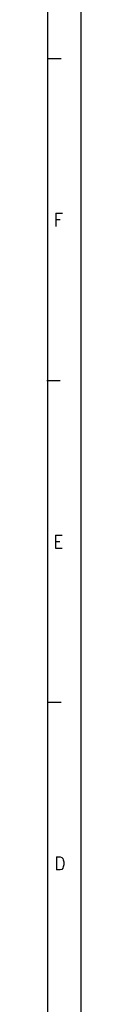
# Model space of a CAD drawing. Header units: millimetres. Extents: x -746 to 556, y -92 to 517.
# Tile 24 of 37: x 89.26 to 94.41, y 61.01 to 209.92. Entities that reach past the tile are written whole.
import ezdxf

# ---------------------------------------------------------------- set-up
doc = ezdxf.new("R2010")
doc.units = ezdxf.units.MM
doc.layers.add('1', color=7, linetype='Continuous')
doc.styles.add('CONVERTER_12', font='txt.shx', dxfattribs={"width": 0.9})

# ---------------------------------------------------------------- blocks, each defined once
blk = doc.blocks.new('_A1', base_point=(89.41, -87.22))
at = {"layer": '1', "color": 2, "linetype": 'Continuous'}
for p, q in [((94.41, -92.22), (94.41, 501.78)), ((91.41, 203.98), (89.41, 203.98)), ((91.26, 155.32), (89.26, 155.32)), ((91.41, 106.65), (89.41, 106.65))]:
    blk.add_line(p, q, dxfattribs=at)
at = {"layer": '1', "color": 7, "linetype": 'Continuous'}
blk.add_line((89.41, -87.22), (89.41, 496.78), dxfattribs=at)
at = {"layer": '1', "color": 2, "char_height": 2, "attachment_point": 4, "line_spacing_factor": 1.20048, "style": 'CONVERTER_12'}
for s, insert in [('F', (90.31, 179.65)), ('E', (90.26, 130.98)), ('D', (90.41, 82.32))]:
    blk.add_mtext(s, dxfattribs=dict(at, insert=insert))

msp = doc.modelspace()

# ---------------------------------------------------------------- block references
msp.add_blockref('_A1', (89.41, -87.22))

doc.saveas('drawing.dxf')
